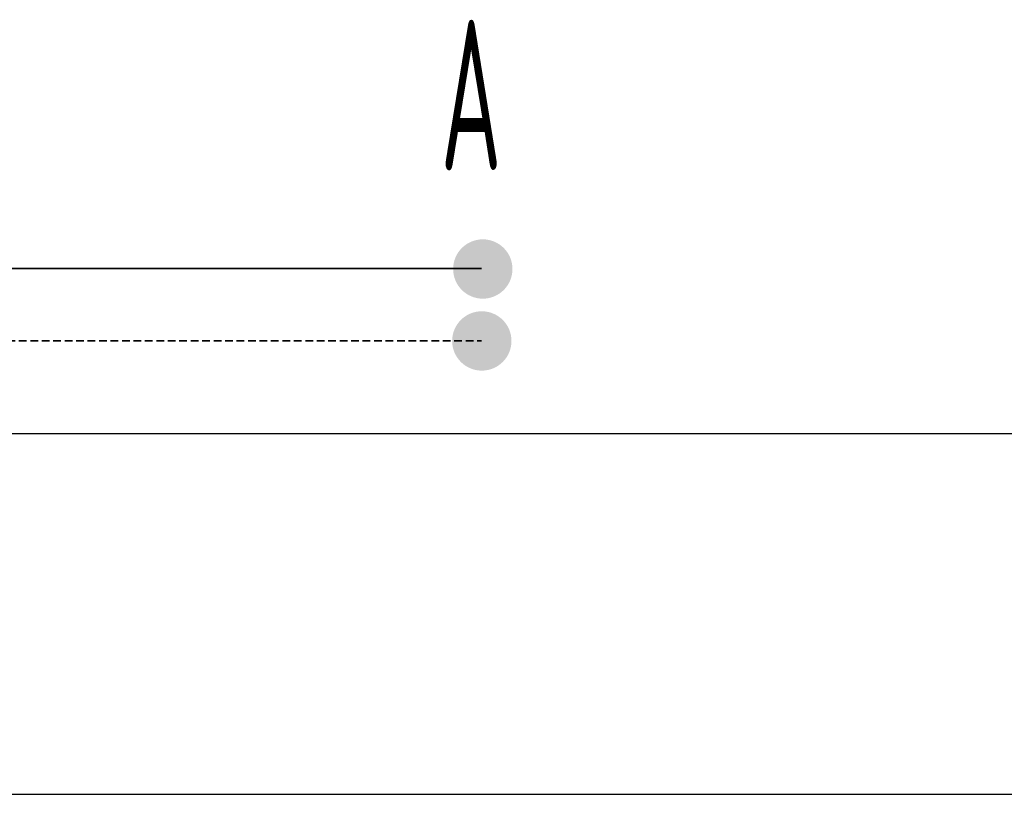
# Model space of a CAD drawing. Header units: millimetres. Extents: x 60394 to 199354, y 20895 to 166073.
# Tile 7 of 256: x 66251 to 67070, y 23395 to 24039. Entities that reach past the tile are written whole.
import ezdxf
from ezdxf.enums import TextEntityAlignment as Align

# ---------------------------------------------------------------- set-up
doc = ezdxf.new("R2010")
doc.units = ezdxf.units.MM
doc.linetypes.add('VERDECKT', pattern=[9.525, 6.35, -3.175])
for name, color, linetype, lineweight in [('JS_VYT_POPIS - OBECNĚ', 7, 'Continuous', 5), ('UT_POTRUBI - PŘÍVOD', 1, 'Continuous', 35), ('UT_SCHÉMA_PŘÍVOD', 10, 'Continuous', 35), ('UT_SCHÉMA_ZPÁTEČKA', 172, 'VERDECKT', 35)]:
    doc.layers.add(name, color=color, linetype=linetype, lineweight=lineweight)
doc.styles.add('VZT_POPIS', font='isocp.shx', dxfattribs={"width": 0.6, "height": 125})

msp = doc.modelspace()

# ---------------------------------------------------------------- hatches: boundary and pattern name
at = {"layer": 'UT_SCHÉMA_PŘÍVOD'}
msp.add_hatch(color=256, dxfattribs=at).paths.add_polyline_path([(66611.48, 23831.93, 1), (66660.8, 23831.93, 1)])
at = {"layer": 'UT_SCHÉMA_ZPÁTEČKA', "ltscale": 0.3}
msp.add_hatch(color=256, dxfattribs=at).paths.add_polyline_path([(66659.97, 23772.14, -1), (66610.65, 23772.14, -1)])

# ---------------------------------------------------------------- linework, layer by layer
for p, q in [((64740.61, 23695.36), (199354.39, 23695.36)), ((64740.61, 23395.36), (199354.39, 23395.36))]:
    msp.add_line(p, q)
at = {"layer": 'UT_POTRUBI - PŘÍVOD'}
msp.add_line((65576.04, 23832.25), (66635, 23832.25), dxfattribs=at)
at = {"layer": 'UT_SCHÉMA_ZPÁTEČKA'}
msp.add_line((65507.56, 23772.34), (66635, 23772.34), dxfattribs=at)

# ---------------------------------------------------------------- texts
at = {"layer": 'JS_VYT_POPIS - OBECNĚ', "style": 'VZT_POPIS', "width": 0.5}
msp.add_text('A', height=125, dxfattribs=at).set_placement((66651.69, 23976.63), align=Align.MIDDLE_RIGHT)

doc.saveas('drawing.dxf')
